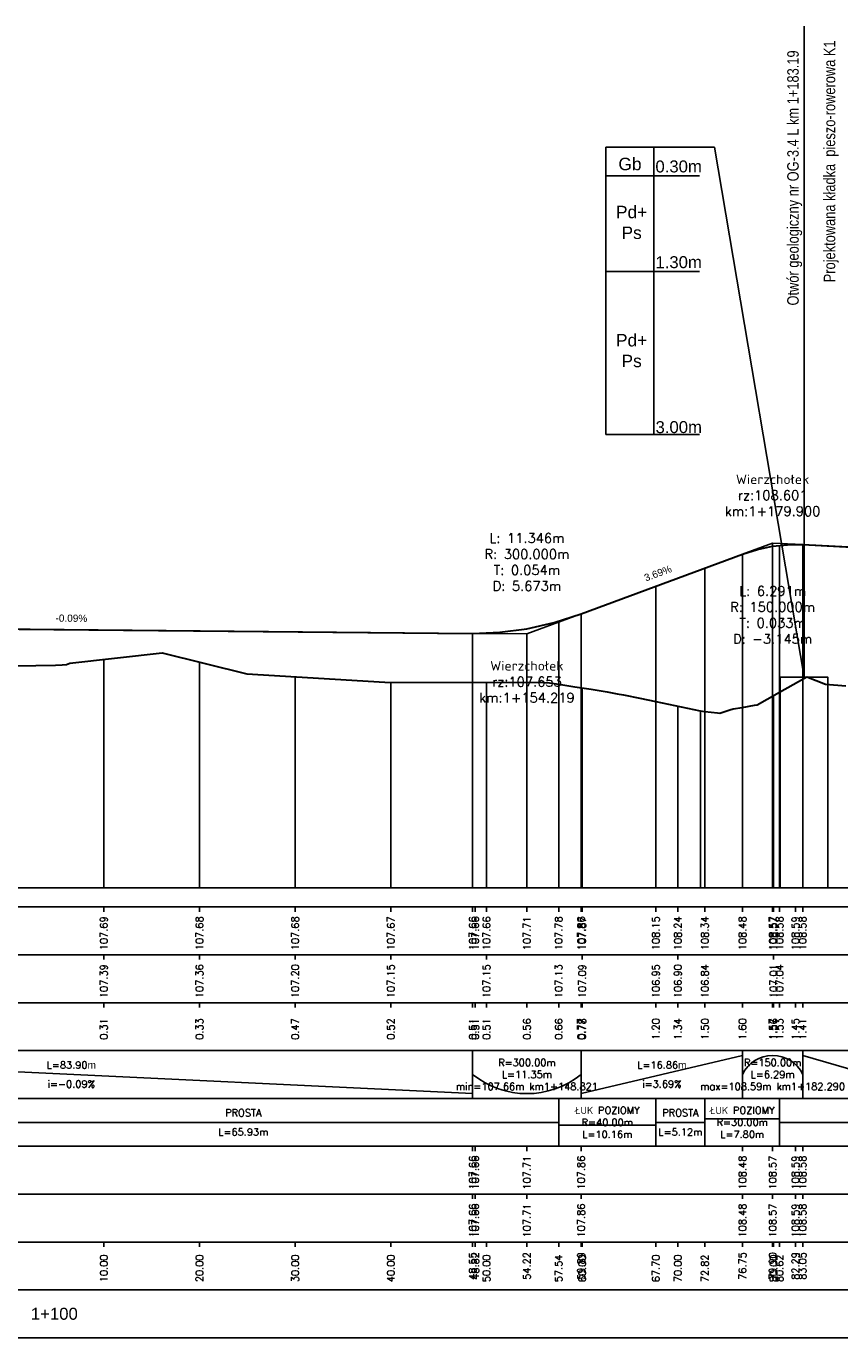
# Model space of a CAD drawing. Extents: x 7529714 to 7537797, y 5723889 to 5727796.
# Tile 10 of 28: x 7534398 to 7534483, y 5725349 to 5725486. Entities that reach past the tile are written whole.
import ezdxf
from ezdxf.enums import TextEntityAlignment as Align

# ---------------------------------------------------------------- set-up
doc = ezdxf.new("R2010")
doc.units = 0
doc.linetypes.add('HIDDEN', pattern=[9.525, 6.35, -3.175])
for name, color, linetype in [('C-DROGI-PROFILE', 7, 'Continuous'), ('C-DROGI-PROFILE-ETYKIETY', 7, 'Continuous'), ('D-geologia', 150, 'Continuous'), ('Niw-opis', 2, 'Continuous')]:
    doc.layers.add(name, color=color, linetype=linetype)
doc.styles.add('ARIAL', font='arial.ttf', dxfattribs={"height": 1})
doc.styles.get("Standard").update_dxf_attribs({"font": 'arial.ttf'})

msp = doc.modelspace()

# ---------------------------------------------------------------- linework, layer by layer
at = {"layer": 'C-DROGI-PROFILE', "color": 2, "linetype": 'HIDDEN', "lineweight": -3}
for p, q in [((7534472.495, 5725430.714), (7534475.64, 5725431.875)), ((7534475.64, 5725431.875), (7534478.786, 5725431.716)), ((7534449.959, 5725422.398), (7534455.632, 5725424.491)), ((7534444.286, 5725422.45), (7534449.959, 5725422.398))]:
    msp.add_line(p, q, dxfattribs=at)
at = {"layer": 'C-DROGI-PROFILE', "color": 12, "linetype": 'Continuous', "lineweight": 30, "true_color": 0xdb0000}
for p, q in [((7534474.068, 5725431.212), (7534475.64, 5725431.545)), ((7534475.64, 5725431.545), (7534477.213, 5725431.713)), ((7534477.213, 5725431.713), (7534478.786, 5725431.716)), ((7534478.786, 5725431.716), (7534492.392, 5725431.031)), ((7534455.632, 5725424.491), (7534472.495, 5725430.714)), ((7534472.495, 5725430.714), (7534474.068, 5725431.212)), ((7534360.391, 5725423.221), (7534444.286, 5725422.45)), ((7534449.959, 5725422.935), (7534452.796, 5725423.579)), ((7534452.796, 5725423.579), (7534455.632, 5725424.491)), ((7534444.286, 5725422.45), (7534447.123, 5725422.558)), ((7534447.123, 5725422.558), (7534449.959, 5725422.935))]:
    msp.add_line(p, q, dxfattribs=at)
at = {"layer": 'C-DROGI-PROFILE', "color": 98, "linetype": 'Continuous', "lineweight": 30, "true_color": 0x006100}
for p, q in [((7534391.642, 5725418.977), (7534400.705, 5725419.131)), ((7534400.705, 5725419.131), (7534401.378, 5725419.172)), ((7534401.378, 5725419.172), (7534401.852, 5725419.2)), ((7534401.852, 5725419.2), (7534402.199, 5725419.321)), ((7534402.199, 5725419.321), (7534411.823, 5725420.406)), ((7534411.823, 5725420.406), (7534420.678, 5725418.207)), ((7534420.678, 5725418.207), (7534435.124, 5725417.368)), ((7534476.364, 5725416.298), (7534479.214, 5725417.902)), ((7534479.214, 5725417.902), (7534481.164, 5725417.14)), ((7534435.124, 5725417.368), (7534451.806, 5725417.305)), ((7534451.806, 5725417.305), (7534452.316, 5725417.265)), ((7534452.316, 5725417.265), (7534453.281, 5725417.129)), ((7534453.281, 5725417.129), (7534454.975, 5725416.88)), ((7534454.975, 5725416.88), (7534456.668, 5725416.612)), ((7534456.668, 5725416.612), (7534458.361, 5725416.324)), ((7534458.361, 5725416.324), (7534459.39, 5725416.138)), ((7534481.164, 5725417.14), (7534483.31, 5725416.96)), ((7534459.39, 5725416.138), (7534460.055, 5725416.017)), ((7534460.055, 5725416.017), (7534461.748, 5725415.688)), ((7534461.748, 5725415.688), (7534463.441, 5725415.343)), ((7534463.441, 5725415.343), (7534468.083, 5725414.371)), ((7534473.764, 5725414.934), (7534474.027, 5725414.988)), ((7534474.027, 5725414.988), (7534475.064, 5725415.568)), ((7534475.064, 5725415.568), (7534476.364, 5725416.298)), ((7534468.083, 5725414.371), (7534468.565, 5725414.303)), ((7534468.565, 5725414.303), (7534469.865, 5725414.131)), ((7534469.865, 5725414.131), (7534470.109, 5725414.103)), ((7534470.109, 5725414.103), (7534471.164, 5725414.446)), ((7534471.164, 5725414.446), (7534471.536, 5725414.579)), ((7534471.536, 5725414.579), (7534472.464, 5725414.71)), ((7534472.464, 5725414.71), (7534473.764, 5725414.934))]:
    msp.add_line(p, q, dxfattribs=at)
at = {"layer": 'C-DROGI-PROFILE', "color": 1, "linetype": 'Continuous', "lineweight": -3}
for p, q in [((7534405.741, 5725395.868), (7534405.741, 5725419.72)), ((7534415.741, 5725395.868), (7534415.741, 5725419.433)), ((7534425.741, 5725395.868), (7534425.741, 5725417.913)), ((7534435.741, 5725395.868), (7534435.741, 5725417.366)), ((7534445.741, 5725395.868), (7534445.741, 5725417.328)), ((7534453.281, 5725395.868), (7534453.281, 5725417.129)), ((7534455.741, 5725395.868), (7534455.741, 5725416.759)), ((7534463.441, 5725395.868), (7534463.441, 5725415.343)), ((7534475.741, 5725395.868), (7534475.741, 5725415.948)), ((7534476.364, 5725395.868), (7534476.364, 5725416.298)), ((7534465.741, 5725395.868), (7534465.741, 5725414.861)), ((7534468.108, 5725395.868), (7534468.108, 5725414.367)), ((7534468.565, 5725395.868), (7534468.565, 5725414.303)), ((7533295.241, 5725395.868), (7537726.805, 5725395.868)), ((7534405.741, 5725393.868), (7534405.741, 5725393.368)), ((7534415.741, 5725393.868), (7534415.741, 5725393.368)), ((7534425.741, 5725393.868), (7534425.741, 5725393.368)), ((7534435.741, 5725393.868), (7534435.741, 5725393.368)), ((7534444.286, 5725393.868), (7534444.286, 5725393.368)), ((7534444.562, 5725393.868), (7534444.562, 5725393.368)), ((7534445.741, 5725393.868), (7534445.741, 5725393.368)), ((7534449.959, 5725393.868), (7534449.959, 5725393.368)), ((7534453.281, 5725393.868), (7534453.281, 5725393.368)), ((7534455.632, 5725393.868), (7534455.632, 5725393.368)), ((7534455.741, 5725393.868), (7534455.741, 5725393.368)), ((7534463.441, 5725393.868), (7534463.441, 5725393.368)), ((7534465.741, 5725393.868), (7534465.741, 5725393.368)), ((7534468.565, 5725393.868), (7534468.565, 5725393.368)), ((7534472.495, 5725393.868), (7534472.495, 5725393.368)), ((7534475.64, 5725393.868), (7534475.64, 5725393.368)), ((7534475.741, 5725393.868), (7534475.741, 5725393.368)), ((7534476.364, 5725393.868), (7534476.364, 5725393.368)), ((7534478.03, 5725393.868), (7534478.03, 5725393.368)), ((7534478.786, 5725393.868), (7534478.786, 5725393.368)), ((7534405.741, 5725388.868), (7534405.741, 5725388.368)), ((7534415.741, 5725388.868), (7534415.741, 5725388.368)), ((7534425.741, 5725388.868), (7534425.741, 5725388.368)), ((7534435.741, 5725388.868), (7534435.741, 5725388.368)), ((7534445.741, 5725388.868), (7534445.741, 5725388.368)), ((7534455.741, 5725388.868), (7534455.741, 5725388.368)), ((7534465.741, 5725388.868), (7534465.741, 5725388.368)), ((7534475.741, 5725388.868), (7534475.741, 5725388.368)), ((7534405.741, 5725383.868), (7534405.741, 5725383.368)), ((7534415.741, 5725383.868), (7534415.741, 5725383.368)), ((7534425.741, 5725383.868), (7534425.741, 5725383.368)), ((7534435.741, 5725383.868), (7534435.741, 5725383.368)), ((7534444.286, 5725383.868), (7534444.286, 5725383.368)), ((7534444.562, 5725383.868), (7534444.562, 5725383.368)), ((7534445.741, 5725383.868), (7534445.741, 5725383.368)), ((7534449.959, 5725383.868), (7534449.959, 5725383.368)), ((7534453.281, 5725383.868), (7534453.281, 5725383.368)), ((7534455.632, 5725383.868), (7534455.632, 5725383.368)), ((7534455.741, 5725383.868), (7534455.741, 5725383.368)), ((7534463.441, 5725383.868), (7534463.441, 5725383.368)), ((7534465.741, 5725383.868), (7534465.741, 5725383.368)), ((7534468.565, 5725383.868), (7534468.565, 5725383.368)), ((7534472.495, 5725383.868), (7534472.495, 5725383.368)), ((7534475.64, 5725383.868), (7534475.64, 5725383.368)), ((7534475.741, 5725383.868), (7534475.741, 5725383.368)), ((7534476.364, 5725383.868), (7534476.364, 5725383.368)), ((7534478.03, 5725383.868), (7534478.03, 5725383.368)), ((7534478.786, 5725383.868), (7534478.786, 5725383.368)), ((7534444.286, 5725373.868), (7534444.286, 5725378.868)), ((7534455.632, 5725373.868), (7534455.632, 5725378.868)), ((7534472.495, 5725373.868), (7534472.495, 5725378.868)), ((7534478.786, 5725373.868), (7534478.786, 5725378.868)), ((7534453.281, 5725368.868), (7534453.281, 5725373.868)), ((7534463.441, 5725368.868), (7534463.441, 5725373.868)), ((7534468.565, 5725368.868), (7534468.565, 5725373.868)), ((7534476.364, 5725368.868), (7534476.364, 5725373.868)), ((7534444.286, 5725368.868), (7534444.286, 5725368.368)), ((7534444.562, 5725368.868), (7534444.562, 5725368.368)), ((7534449.959, 5725368.868), (7534449.959, 5725368.368)), ((7534455.632, 5725368.868), (7534455.632, 5725368.368)), ((7534472.495, 5725368.868), (7534472.495, 5725368.368)), ((7534475.64, 5725368.868), (7534475.64, 5725368.368)), ((7534478.03, 5725368.868), (7534478.03, 5725368.368)), ((7534478.786, 5725368.868), (7534478.786, 5725368.368)), ((7534444.286, 5725363.868), (7534444.286, 5725363.368)), ((7534444.562, 5725363.868), (7534444.562, 5725363.368)), ((7534449.959, 5725363.868), (7534449.959, 5725363.368)), ((7534455.632, 5725363.868), (7534455.632, 5725363.368)), ((7534472.495, 5725363.868), (7534472.495, 5725363.368)), ((7534475.64, 5725363.868), (7534475.64, 5725363.368)), ((7534478.03, 5725363.868), (7534478.03, 5725363.368)), ((7534478.786, 5725363.868), (7534478.786, 5725363.368)), ((7534405.741, 5725358.868), (7534405.741, 5725358.368)), ((7534415.741, 5725358.868), (7534415.741, 5725358.368)), ((7534425.741, 5725358.868), (7534425.741, 5725358.368)), ((7534435.741, 5725358.868), (7534435.741, 5725358.368)), ((7534444.286, 5725358.868), (7534444.286, 5725358.368)), ((7534444.562, 5725358.868), (7534444.562, 5725358.368)), ((7534445.741, 5725358.868), (7534445.741, 5725358.368)), ((7534449.959, 5725358.868), (7534449.959, 5725358.368)), ((7534453.281, 5725358.868), (7534453.281, 5725358.368)), ((7534455.632, 5725358.868), (7534455.632, 5725358.368)), ((7534455.741, 5725358.868), (7534455.741, 5725358.368)), ((7534463.441, 5725358.868), (7534463.441, 5725358.368)), ((7534465.741, 5725358.868), (7534465.741, 5725358.368)), ((7534468.565, 5725358.868), (7534468.565, 5725358.368)), ((7534472.495, 5725358.868), (7534472.495, 5725358.368)), ((7534475.64, 5725358.868), (7534475.64, 5725358.368)), ((7534475.741, 5725358.868), (7534475.741, 5725358.368)), ((7534476.364, 5725358.868), (7534476.364, 5725358.368)), ((7534478.03, 5725358.868), (7534478.03, 5725358.368)), ((7534478.786, 5725358.868), (7534478.786, 5725358.368))]:
    msp.add_line(p, q, dxfattribs=at)
at = {"layer": 'C-DROGI-PROFILE', "color": 2, "linetype": 'Continuous', "lineweight": -3}
for p, q in [((7534360.391, 5725378.368), (7534444.286, 5725374.368)), ((7534455.632, 5725374.368), (7534472.495, 5725378.368)), ((7534478.786, 5725378.368), (7534492.392, 5725374.368)), ((7533353.513, 5725371.368), (7534453.281, 5725371.368)), ((7534453.281, 5725371.368), (7534453.281, 5725371.087)), ((7534463.441, 5725371.087), (7534463.441, 5725371.368)), ((7534463.441, 5725371.368), (7534468.565, 5725371.368)), ((7534468.565, 5725371.368), (7534468.565, 5725371.743)), ((7534468.565, 5725371.743), (7534476.364, 5725371.743)), ((7534476.364, 5725371.743), (7534476.364, 5725371.368)), ((7534476.364, 5725371.368), (7534494.435, 5725371.368)), ((7534453.281, 5725371.087), (7534463.441, 5725371.087))]:
    msp.add_line(p, q, dxfattribs=at)
at = {"layer": 'C-DROGI-PROFILE', "color": 12, "linetype": 'Continuous', "lineweight": 30, "true_color": 0xdb0000}
msp.add_lwpolyline([(7534360.391, 5725423.221), (7534444.286, 5725422.45), (7534447.123, 5725422.558), (7534449.959, 5725422.935), (7534452.796, 5725423.579), (7534455.632, 5725424.491), (7534472.495, 5725430.714), (7534474.068, 5725431.212), (7534475.64, 5725431.545), (7534477.213, 5725431.713), (7534478.786, 5725431.716), (7534492.392, 5725431.031), (7534494.513, 5725430.811), (7534496.634, 5725430.367), (7534498.755, 5725429.698), (7534500.875, 5725428.804), (7534511.603, 5725423.713), (7534515.246, 5725422.206), (7534518.889, 5725421.14), (7534522.532, 5725420.517), (7534526.174, 5725420.337), (7534606.517, 5725421.234)], dxfattribs=at)
at = {"layer": 'C-DROGI-PROFILE', "color": 2, "linetype": 'Continuous', "lineweight": -3, "extrusion": (0, 0, -1)}
msp.add_arc((-7534475.64, 5725374.895), 3.473, 25.09979, 154.90021, dxfattribs=at)
at = {"layer": 'C-DROGI-PROFILE', "color": 2, "linetype": 'Continuous', "lineweight": -3}
msp.add_arc((7534449.959, 5725383.414), 9.045, 231.15935, 308.84065, dxfattribs=at)
at = {"layer": 'C-DROGI-PROFILE', "color": 1, "linetype": 'Continuous', "lineweight": -3}
for points in [[(7533295.741, 5725388.868), (7537726.805, 5725388.868), (7537726.805, 5725393.868), (7533295.741, 5725393.868)], [(7533295.741, 5725383.868), (7537726.805, 5725383.868), (7537726.805, 5725388.868), (7533295.741, 5725388.868)], [(7533295.741, 5725378.868), (7537726.805, 5725378.868), (7537726.805, 5725383.868), (7533295.741, 5725383.868)], [(7533295.741, 5725373.868), (7537726.805, 5725373.868), (7537726.805, 5725378.868), (7533295.741, 5725378.868)], [(7533295.741, 5725368.868), (7537726.805, 5725368.868), (7537726.805, 5725373.868), (7533295.741, 5725373.868)], [(7533295.741, 5725363.868), (7537726.805, 5725363.868), (7537726.805, 5725368.868), (7533295.741, 5725368.868)], [(7533295.741, 5725358.868), (7537726.805, 5725358.868), (7537726.805, 5725363.868), (7533295.741, 5725363.868)], [(7533295.741, 5725353.868), (7537726.805, 5725353.868), (7537726.805, 5725358.868), (7533295.741, 5725358.868)], [(7533295.741, 5725348.868), (7537726.805, 5725348.868), (7537726.805, 5725353.868), (7533295.741, 5725353.868)]]:
    msp.add_3dface(points, dxfattribs=at)
at = {"layer": 'C-DROGI-PROFILE-ETYKIETY', "color": 3, "linetype": 'Continuous', "lineweight": -3}
for p, q in [((7534475.64, 5725431.875), (7534475.64, 5725395.868)), ((7534478.786, 5725431.716), (7534478.786, 5725395.868)), ((7534472.495, 5725430.714), (7534472.495, 5725395.868)), ((7534455.632, 5725424.491), (7534455.632, 5725395.868)), ((7534444.286, 5725422.45), (7534444.286, 5725395.868)), ((7534449.959, 5725422.398), (7534449.959, 5725395.868))]:
    msp.add_line(p, q, dxfattribs=at)
at = {"layer": 'C-DROGI-PROFILE-ETYKIETY', "color": 2, "linetype": 'Continuous', "lineweight": -3}
for p, q in [((7534476.364, 5725431.643), (7534476.364, 5725395.868)), ((7534468.565, 5725429.264), (7534468.565, 5725395.868)), ((7534463.441, 5725427.373), (7534463.441, 5725395.868)), ((7534453.281, 5725423.716), (7534453.281, 5725395.868))]:
    msp.add_line(p, q, dxfattribs=at)
at = {"layer": 'D-geologia', "linetype": 'Continuous'}
msp.add_lwpolyline([(7534478.93, 5725417.868), (7534478.93, 5725485.868)], dxfattribs=at)
at = {"layer": 'D-geologia'}
for points in [[(7534458.211, 5725473.232), (7534469.558, 5725473.232)], [(7534458.211, 5725443.232), (7534463.211, 5725443.232), (7534463.211, 5725443.232), (7534463.211, 5725473.232), (7534458.211, 5725473.232), (7534458.211, 5725443.232)], [(7534458.211, 5725473.232), (7534468.014, 5725473.232)], [(7534478.93, 5725417.868), (7534469.558, 5725473.232)], [(7534458.211, 5725470.232), (7534468.014, 5725470.232)], [(7534458.211, 5725460.232), (7534468.014, 5725460.232)], [(7534458.211, 5725443.232), (7534468.014, 5725443.232)], [(7534476.43, 5725395.868), (7534481.43, 5725395.868), (7534481.43, 5725395.868), (7534481.43, 5725417.868), (7534476.43, 5725417.868), (7534476.43, 5725395.868)]]:
    msp.add_lwpolyline(points, dxfattribs=at)
at = {"layer": 'Niw-opis', "color": 2}
msp.add_lwpolyline([(7533295.741, 5725395.868), (7537726.805, 5725395.868)], dxfattribs=at)
at = {"layer": 'Niw-opis'}
msp.add_lwpolyline([(7533295.741, 5725395.868), (7537726.805, 5725395.868)], dxfattribs=at)

# ---------------------------------------------------------------- texts
at = {"layer": 'C-DROGI-PROFILE-ETYKIETY', "color": 2, "linetype": 'Continuous', "lineweight": -3, "char_height": 1, "attachment_point": 5}
for s, insert in [('{\\Fsimplex.shx|c238;Wierzchołek\\Prz:108.601\\Pkm:1+179.900}', (7534475.64, 5725436.875)), ('{\\Fsimplex.shx|c238;L: 11.346m\\PR: 300.000m\\PT: 0.054m\\PD: 5.673m}', (7534449.959, 5725429.898)), ('{\\Fsimplex.shx|c238;L: 6.291m\\PR: 150.000m\\PT: 0.033m\\PD: -3.145m}', (7534475.64, 5725424.375)), ('{\\Fsimplex.shx|c238;Wierzchołek\\Prz:107.653\\Pkm:1+154.219}', (7534449.959, 5725417.398))]:
    msp.add_mtext(s, dxfattribs=dict(at, insert=insert))
at = {"layer": 'C-DROGI-PROFILE-ETYKIETY', "color": 2, "linetype": 'Continuous', "lineweight": -3, "char_height": 0.75, "attachment_point": 8}
for s, insert, rotation in [('3.69%', (7534463.782, 5725428.365), 20.25414), ('-0.09%', (7534402.346, 5725423.648), 359.47343)]:
    msp.add_mtext(s, dxfattribs=dict(at, insert=insert, rotation=rotation))
at = {"layer": 'C-DROGI-PROFILE-ETYKIETY', "color": 7, "linetype": 'Continuous', "lineweight": -3, "char_height": 0.75, "attachment_point": 5, "rotation": 90}
for s, insert in [('{\\Fsimplex.shx|c238;107.69}', (7534405.741, 5725391.118)), ('{\\Fsimplex.shx|c238;107.68}', (7534415.741, 5725391.118)), ('{\\Fsimplex.shx|c238;107.68}', (7534425.741, 5725391.118)), ('{\\Fsimplex.shx|c238;107.67}', (7534435.741, 5725391.118)), ('{\\Fsimplex.shx|c238;107.66}', (7534444.286, 5725391.118)), ('{\\Fsimplex.shx|c238;107.66}', (7534444.562, 5725391.118)), ('{\\Fsimplex.shx|c238;107.66}', (7534445.741, 5725391.118)), ('{\\Fsimplex.shx|c238;107.71}', (7534449.959, 5725391.118)), ('{\\Fsimplex.shx|c238;107.78}', (7534453.281, 5725391.118)), ('{\\Fsimplex.shx|c238;107.86}', (7534455.632, 5725391.118)), ('{\\Fsimplex.shx|c238;107.87}', (7534455.741, 5725391.118)), ('{\\Fsimplex.shx|c238;108.15}', (7534463.441, 5725391.118)), ('{\\Fsimplex.shx|c238;108.24}', (7534465.741, 5725391.118)), ('{\\Fsimplex.shx|c238;108.34}', (7534468.565, 5725391.118)), ('{\\Fsimplex.shx|c238;108.48}', (7534472.495, 5725391.118)), ('{\\Fsimplex.shx|c238;108.57}', (7534475.64, 5725391.118)), ('{\\Fsimplex.shx|c238;108.57}', (7534475.741, 5725391.118)), ('{\\Fsimplex.shx|c238;108.58}', (7534476.364, 5725391.118)), ('{\\Fsimplex.shx|c238;108.59}', (7534478.03, 5725391.118)), ('{\\Fsimplex.shx|c238;108.58}', (7534478.786, 5725391.118)), ('{\\Fsimplex.shx|c238;107.39}', (7534405.741, 5725386.118)), ('{\\Fsimplex.shx|c238;107.36}', (7534415.741, 5725386.118)), ('{\\Fsimplex.shx|c238;107.20}', (7534425.741, 5725386.118)), ('{\\Fsimplex.shx|c238;107.15}', (7534435.741, 5725386.118)), ('{\\Fsimplex.shx|c238;107.15}', (7534445.741, 5725386.118)), ('{\\Fsimplex.shx|c238;107.13}', (7534453.281, 5725386.118)), ('{\\Fsimplex.shx|c238;107.09}', (7534455.741, 5725386.118)), ('{\\Fsimplex.shx|c238;106.95}', (7534463.441, 5725386.118)), ('{\\Fsimplex.shx|c238;106.90}', (7534465.741, 5725386.118)), ('{\\Fsimplex.shx|c238;106.84}', (7534468.565, 5725386.118)), ('{\\Fsimplex.shx|c238;107.01}', (7534475.741, 5725386.118)), ('{\\Fsimplex.shx|c238;107.04}', (7534476.364, 5725386.118)), ('{\\Fsimplex.shx|c238;1.34}', (7534465.741, 5725381.118)), ('{\\Fsimplex.shx|c238;0.31}', (7534405.741, 5725381.118)), ('{\\Fsimplex.shx|c238;0.33}', (7534415.741, 5725381.118)), ('{\\Fsimplex.shx|c238;0.47}', (7534425.741, 5725381.118)), ('{\\Fsimplex.shx|c238;0.52}', (7534435.741, 5725381.118)), ('{\\Fsimplex.shx|c238;0.51}', (7534444.286, 5725381.118)), ('{\\Fsimplex.shx|c238;0.51}', (7534444.562, 5725381.118)), ('{\\Fsimplex.shx|c238;0.51}', (7534445.741, 5725381.118)), ('{\\Fsimplex.shx|c238;0.56}', (7534449.959, 5725381.118)), ('{\\Fsimplex.shx|c238;0.66}', (7534453.281, 5725381.118)), ('{\\Fsimplex.shx|c238;0.77}', (7534455.632, 5725381.118)), ('{\\Fsimplex.shx|c238;0.78}', (7534455.741, 5725381.118)), ('{\\Fsimplex.shx|c238;1.20}', (7534463.441, 5725381.118)), ('{\\Fsimplex.shx|c238;1.50}', (7534468.565, 5725381.118)), ('{\\Fsimplex.shx|c238;1.60}', (7534472.495, 5725381.118)), ('{\\Fsimplex.shx|c238;1.57}', (7534475.64, 5725381.118)), ('{\\Fsimplex.shx|c238;1.56}', (7534475.741, 5725381.118)), ('{\\Fsimplex.shx|c238;1.53}', (7534476.364, 5725381.118)), ('{\\Fsimplex.shx|c238;1.45}', (7534478.03, 5725381.118)), ('{\\Fsimplex.shx|c238;1.41}', (7534478.786, 5725381.118)), ('{\\Fsimplex.shx|c238;107.66}', (7534444.286, 5725366.118)), ('{\\Fsimplex.shx|c238;107.66}', (7534444.562, 5725366.118)), ('{\\Fsimplex.shx|c238;107.71}', (7534449.959, 5725366.118)), ('{\\Fsimplex.shx|c238;107.86}', (7534455.632, 5725366.118)), ('{\\Fsimplex.shx|c238;108.48}', (7534472.495, 5725366.118)), ('{\\Fsimplex.shx|c238;108.57}', (7534475.64, 5725366.118)), ('{\\Fsimplex.shx|c238;108.59}', (7534478.03, 5725366.118)), ('{\\Fsimplex.shx|c238;108.58}', (7534478.786, 5725366.118)), ('{\\Fsimplex.shx|c238;107.66}', (7534444.286, 5725361.118)), ('{\\Fsimplex.shx|c238;107.66}', (7534444.562, 5725361.118)), ('{\\Fsimplex.shx|c238;107.71}', (7534449.959, 5725361.118)), ('{\\Fsimplex.shx|c238;107.86}', (7534455.632, 5725361.118)), ('{\\Fsimplex.shx|c238;108.48}', (7534472.495, 5725361.118)), ('{\\Fsimplex.shx|c238;108.57}', (7534475.64, 5725361.118)), ('{\\Fsimplex.shx|c238;108.59}', (7534478.03, 5725361.118)), ('{\\Fsimplex.shx|c238;108.58}', (7534478.786, 5725361.118)), ('{\\Fsimplex.shx|c238;48.55}', (7534444.286, 5725356.368)), ('{\\Fsimplex.shx|c238;48.82}', (7534444.562, 5725356.368)), ('{\\Fsimplex.shx|c238;54.22}', (7534449.959, 5725356.368)), ('{\\Fsimplex.shx|c238;59.89}', (7534455.632, 5725356.368)), ('{\\Fsimplex.shx|c238;76.75}', (7534472.495, 5725356.368)), ('{\\Fsimplex.shx|c238;79.90}', (7534475.64, 5725356.368)), ('{\\Fsimplex.shx|c238;82.29}', (7534478.03, 5725356.368)), ('{\\Fsimplex.shx|c238;83.05}', (7534478.786, 5725356.368)), ('{\\Fsimplex.shx|c238;10.00}', (7534405.741, 5725356.118)), ('{\\Fsimplex.shx|c238;20.00}', (7534415.741, 5725356.118)), ('{\\Fsimplex.shx|c238;30.00}', (7534425.741, 5725356.118)), ('{\\Fsimplex.shx|c238;40.00}', (7534435.741, 5725356.118)), ('{\\Fsimplex.shx|c238;50.00}', (7534445.741, 5725356.118)), ('{\\Fsimplex.shx|c238;57.54}', (7534453.281, 5725356.118)), ('{\\Fsimplex.shx|c238;60.00}', (7534455.741, 5725356.118)), ('{\\Fsimplex.shx|c238;67.70}', (7534463.441, 5725356.118)), ('{\\Fsimplex.shx|c238;70.00}', (7534465.741, 5725356.118)), ('{\\Fsimplex.shx|c238;72.82}', (7534468.565, 5725356.118)), ('{\\Fsimplex.shx|c238;80.00}', (7534475.741, 5725356.118)), ('{\\Fsimplex.shx|c238;80.62}', (7534476.364, 5725356.118))]:
    msp.add_mtext(s, dxfattribs=dict(at, insert=insert))
at = {"layer": 'C-DROGI-PROFILE-ETYKIETY', "color": 7, "linetype": 'Continuous', "lineweight": -3}
for s, insert, char_height, attachment_point in [('{\\Fsimplex.shx|c238;R=300.00m\\PL=11.35m\\Pmin=107.66m km1+148.821}', (7534449.959, 5725376.368), 0.75, 5), ('{\\Fsimplex.shx|c238;R=150.00m\\PL=6.29m\\Pmax=108.59m km1+182.290}', (7534475.64, 5725376.368), 0.75, 5), ('{\\Fsimplex.shx|c238;L=83.90}m', (7534402.339, 5725377.368), 0.75, 5), ('{\\Fsimplex.shx|c238;L=16.86}m', (7534464.064, 5725377.368), 0.75, 5), ('{\\Fsimplex.shx|c238;i=-0.09%}', (7534402.339, 5725375.368), 0.75, 5), ('{\\Fsimplex.shx|c238;i=3.69%}', (7534464.064, 5725375.368), 0.75, 5), ('{\\Fsimplex.shx|c238;PROSTA}', (7534420.318, 5725372.368), 0.75, 5), ('{\\Fsimplex.shx|c238;ŁUK POZIOMY\\PR=40.00m\\PL=10.16m}', (7534458.361, 5725371.368), 0.75, 5), ('{\\Fsimplex.shx|c238;PROSTA}', (7534466.003, 5725372.368), 0.75, 5), ('{\\Fsimplex.shx|c238;ŁUK POZIOMY\\PR=30.00m\\PL=7.80m}', (7534472.464, 5725371.368), 0.75, 5), ('{\\Fsimplex.shx|c238;L=65.93m}', (7534420.318, 5725370.368), 0.75, 5), ('{\\Fsimplex.shx|c238;L=5.12m}', (7534466.003, 5725370.368), 0.75, 5), ('1+100', (7534398.116, 5725351.368), 1.25, 4)]:
    msp.add_mtext(s, dxfattribs=dict(at, insert=insert, char_height=char_height, attachment_point=attachment_point))
at = {"layer": 'D-geologia', "linetype": 'Continuous', "width": 0.8}
msp.add_text('Otwór geologiczny nr OG-3.4 L km 1+183.19', height=1.2, rotation=90, dxfattribs=at).set_placement((7534478.73, 5725456.696), align=Align.BOTTOM_LEFT)
at = {"layer": 'D-geologia'}
for s, p in [('0.30m', (7534463.397, 5725470.59)), ('1.30m', (7534463.397, 5725460.59)), ('3.00m', (7534463.406, 5725443.362))]:
    msp.add_text(s, height=1.25, rotation=0.23907, dxfattribs=at).set_placement(p)
at = {"layer": 'D-geologia', "color": 2, "lineweight": 13, "char_height": 1.2, "width": 15.82992, "attachment_point": 5, "style": 'ARIAL'}
for s, insert in [('{\\H1.083x;\\C256;Gb}', (7534460.733, 5725471.469)), ('{\\H1.083x;\\C256;Pd+\\PPs\\H1.0255x; }', (7534460.906, 5725465.37)), ('{\\H1.083x;\\C256;Pd+\\PPs\\H1.0255x; }', (7534460.906, 5725451.979))]:
    msp.add_mtext(s, dxfattribs=dict(at, insert=insert))
at = {"layer": 'Niw-opis', "width": 0.8}
msp.add_text('Projektowana kładka  pieszo-rowerowa K1', height=1.2, rotation=90, dxfattribs=at).set_placement((7534482.187, 5725484.387), align=Align.RIGHT)

doc.saveas('drawing.dxf')
